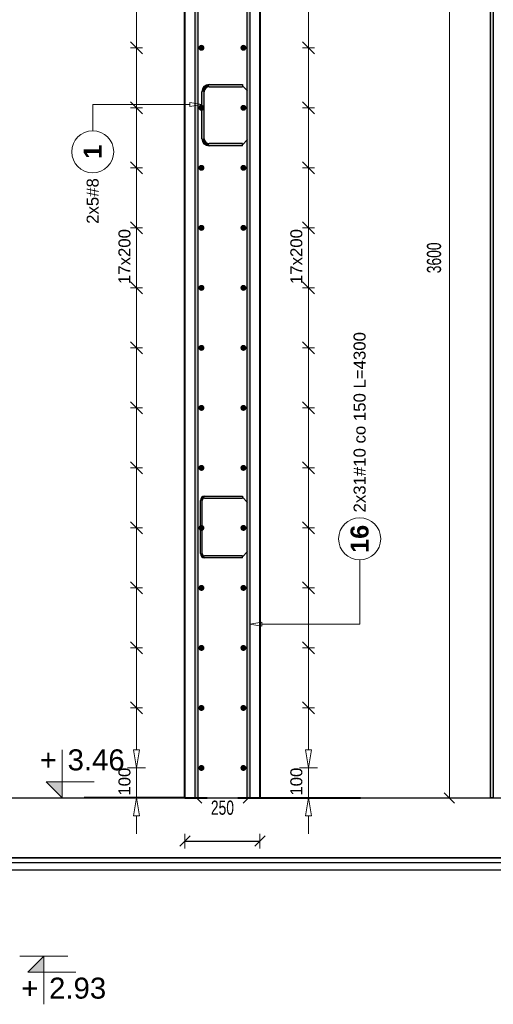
# Model space of a CAD drawing. Extents: x -1474 to 455485, y -101625 to 75879.
# Tile 14 of 40: x 350724 to 352302, y -88041 to -84759. Entities that reach past the tile are written whole.
import ezdxf
from ezdxf.enums import TextEntityAlignment as Align

# ---------------------------------------------------------------- set-up
doc = ezdxf.new("R2010")
doc.units = 0
doc.header["$LTSCALE"] = 10
doc.header["$MEASUREMENT"] = 0
doc.layers.add('P-Linia1', color=3, linetype='Continuous', lineweight=40)
doc.layers.add('P-Wymiar', color=254, linetype='Continuous', lineweight=9)
for name, color, linetype in [('RCAD_kształt pręta', 7, 'Continuous'), ('RCAD_opis kształtu pręta', 7, 'Continuous'), ('RCAD_opis rozkładu', 7, 'Continuous'), ('RCAD_pręt wyrzucony', 130, 'Continuous'), ('RCAD_pręty punktowe', 7, 'Continuous'), ('RCAD_symbole graficzne', 7, 'Continuous')]:
    doc.layers.add(name, color=color, linetype=linetype)
doc.styles.add('ROMANS', font='arial.ttf', dxfattribs={"width": 0.7})
doc.styles.add('style1', font='arial.ttf')
doc.styles.add('style3', font='arialbd.ttf')
doc.dimstyles.new('A25', dxfattribs={"dimscale": 27, "dimtxt": 1.75, "dimasz": 0.05, "dimexe": 0, "dimexo": 0, "dimgap": 1, "dimtad": 1, "dimdec": 4, "dimrnd": 1, "dimdsep": 46, "dimtxsty": 'ROMANS', "dimblk": '[[[[[[[[', "dimcen": 2, "dimdle": 2, "dimse1": 1, "dimse2": 1, "dimclrd": 256, "dimclrt": 1, "dimadec": 0, "dimazin": 0, "dimtfac": 1, "dimtdec": 4, "dimtix": 1, "dimtmove": 2, "dimatfit": 3, "dimldrblk": '[[[[[[[[', "dimfxl": 0, "dimtvp": 0.6, "dimtolj": 1, "dimlwd": -1, "dimarcsym": 0})

# ---------------------------------------------------------------- blocks, each defined once
blk = doc.blocks.new('[[[[[[[[')
at = {"layer": 'P-Wymiar'}
for p, q in [((-12.7, -12.7), (12.7, 12.7)), ((0, 0), (-4.6, 0)), ((0, 18), (0, -18))]:
    blk.add_line(p, q, dxfattribs=at)
blk = doc.blocks.new('*D160')
at = {"layer": 'Defpoints', "color": 0, "transparency": 16777216}
for p in [(351397.9, -83752.9), (352155.4, -83752.9), (351396.1, -87352.9)]:
    blk.add_point(p, dxfattribs=at)
at = {"layer": 'P-Wymiar', "transparency": 16777216}
blk.add_line((352155.4, -87351.6), (352155.4, -83754.3), dxfattribs=at)
at = {"layer": 'P-Wymiar', "transparency": 16777216, "xscale": 1.35, "yscale": 1.35, "zscale": 1.35}
for p, rotation in [((352155.4, -83752.9), 90), ((352155.4, -87352.9), 270)]:
    blk.add_blockref('[[[[[[[[', p, dxfattribs=dict(at, rotation=rotation))
at = {"layer": 'P-Wymiar', "color": 1, "transparency": 16777216, "insert": (352104.3, -85552.9), "char_height": 47.25, "attachment_point": 5, "rotation": 90, "style": 'ROMANS'}
blk.add_mtext('\\A1;3600', dxfattribs=at)
blk = doc.blocks.new('*D161')
at = {"transparency": 16777216}
blk.add_line((351275.5, -87496.7), (351522.8, -87496.7), dxfattribs=at)
at = {"layer": 'Defpoints', "color": 0, "transparency": 16777216}
for p in [(351274.2, -86999.9), (351524.2, -86999.9), (351524.2, -87496.7)]:
    blk.add_point(p, dxfattribs=at)
at = {"transparency": 16777216, "xscale": 1.35, "yscale": 1.35, "zscale": 1.35, "rotation": 180}
blk.add_blockref('[[[[[[[[', (351274.2, -87496.7), dxfattribs=at)
at = {"transparency": 16777216, "xscale": 1.35, "yscale": 1.35, "zscale": 1.35}
blk.add_blockref('[[[[[[[[', (351524.2, -87496.7), dxfattribs=at)
at = {"color": 1, "transparency": 16777216, "insert": (351399.2, -87385.5), "char_height": 47.25, "attachment_point": 5, "style": 'ROMANS', "bg_fill": 3, "box_fill_scale": 1.25, "bg_fill_color": 256, "bg_fill_true_color": 13158600, "bg_fill_transparency": 0}
blk.add_mtext('\\A1;250', dxfattribs=at)

msp = doc.modelspace()

# ---------------------------------------------------------------- hatches: boundary and pattern name
at = {"layer": 'RCAD_kształt pręta'}
h = msp.add_hatch(color=4, dxfattribs=at)
edge = h.paths.add_edge_path(flags=0)
edge.add_line((351354.74252, -84975.27809), (351354.74252, -84983.27809))
edge.add_arc((351354.74252, -84999.27809), 16, 90, 180)
edge.add_line((351338.74252, -84999.27809), (351330.74252, -84999.27809))
edge.add_arc((351354.74252, -84999.27809), 24, 450, 540, ccw=False)
for points in [[(351354.74252, -84983.27809), (351354.74252, -84975.27809), (351465.74252, -84975.27809), (351465.74252, -84983.27809)], [(351338.74252, -85155.75508), (351330.74252, -85155.75508), (351330.74252, -84999.27809), (351338.74252, -84999.27809)], [(351465.74252, -85171.75508), (351465.74252, -85179.75508), (351354.74252, -85179.75508), (351354.74252, -85171.75508)], [(351331.74252, -86538.62241), (351325.74252, -86538.62241), (351325.74252, -86361.14543), (351331.74252, -86361.14543)], [(351339.24252, -86353.64543), (351339.24252, -86347.64543), (351465.74252, -86347.64543), (351465.74252, -86353.64543)], [(351465.74252, -86546.12241), (351465.74252, -86552.12241), (351339.24252, -86552.12241), (351339.24252, -86546.12241)]]:
    msp.add_hatch(color=4, dxfattribs=at).paths.add_polyline_path(points, flags=0)
h = msp.add_hatch(color=4, dxfattribs=at)
edge = h.paths.add_edge_path(flags=0)
edge.add_line((351330.74252, -85155.75508), (351338.74252, -85155.75508))
edge.add_arc((351354.74252, -85155.75508), 16, -180, -90)
edge.add_line((351354.74252, -85171.75508), (351354.74252, -85179.75508))
edge.add_arc((351354.74252, -85155.75508), 24, 540, 630, ccw=False)
h = msp.add_hatch(color=4, dxfattribs=at)
edge = h.paths.add_edge_path(flags=0)
edge.add_line((351339.24252, -86347.64543), (351339.24252, -86353.64543))
edge.add_arc((351339.24252, -86361.14543), 7.5, 90, 180)
edge.add_line((351331.74252, -86361.14543), (351325.74252, -86361.14543))
edge.add_arc((351339.24252, -86361.14543), 13.5, 450, 540, ccw=False)
h = msp.add_hatch(color=4, dxfattribs=at)
edge = h.paths.add_edge_path(flags=0)
edge.add_line((351325.74252, -86538.62241), (351331.74252, -86538.62241))
edge.add_arc((351339.24252, -86538.62241), 7.5, -180, -90)
edge.add_line((351339.24252, -86546.12241), (351339.24252, -86552.12241))
edge.add_arc((351339.24252, -86538.62241), 13.5, 540, 630, ccw=False)
at = {"layer": 'RCAD_pręt wyrzucony'}
msp.add_hatch(color=4, dxfattribs=at).paths.add_polyline_path([(352291.55637, -83050.27354), (352301.55637, -83050.27354), (352301.55637, -87352.93326), (352291.55637, -87352.93326)], flags=0)
at = {"layer": 'RCAD_pręty punktowe'}
h = msp.add_hatch(color=1, dxfattribs=at)
edge = h.paths.add_edge_path(flags=0)
edge.add_arc((351329.25813, -84852.93326), 10, 0, 360, ccw=False)
h = msp.add_hatch(color=1, dxfattribs=at)
edge = h.paths.add_edge_path(flags=0)
edge.add_arc((351469.05903, -84852.93326), 10, 0, 360, ccw=False)
h = msp.add_hatch(color=1, dxfattribs=at)
edge = h.paths.add_edge_path(flags=0)
edge.add_arc((351329.25813, -85052.93326), 10, 0, 360, ccw=False)
h = msp.add_hatch(color=1, dxfattribs=at)
edge = h.paths.add_edge_path(flags=0)
edge.add_arc((351469.05903, -85052.93326), 10, 0, 360, ccw=False)
h = msp.add_hatch(color=1, dxfattribs=at)
edge = h.paths.add_edge_path(flags=0)
edge.add_arc((351329.25813, -85252.93326), 10, 0, 360, ccw=False)
h = msp.add_hatch(color=1, dxfattribs=at)
edge = h.paths.add_edge_path(flags=0)
edge.add_arc((351469.05903, -85252.93326), 10, 0, 360, ccw=False)
h = msp.add_hatch(color=1, dxfattribs=at)
edge = h.paths.add_edge_path(flags=0)
edge.add_arc((351329.25813, -85452.93326), 10, 0, 360, ccw=False)
h = msp.add_hatch(color=1, dxfattribs=at)
edge = h.paths.add_edge_path(flags=0)
edge.add_arc((351469.05903, -85452.93326), 10, 0, 360, ccw=False)
h = msp.add_hatch(color=1, dxfattribs=at)
edge = h.paths.add_edge_path(flags=0)
edge.add_arc((351329.25813, -85652.93326), 10, 0, 360, ccw=False)
h = msp.add_hatch(color=1, dxfattribs=at)
edge = h.paths.add_edge_path(flags=0)
edge.add_arc((351469.05903, -85652.93326), 10, 0, 360, ccw=False)
h = msp.add_hatch(color=1, dxfattribs=at)
edge = h.paths.add_edge_path(flags=0)
edge.add_arc((351329.25813, -85852.93326), 10, 0, 360, ccw=False)
h = msp.add_hatch(color=1, dxfattribs=at)
edge = h.paths.add_edge_path(flags=0)
edge.add_arc((351469.05903, -85852.93326), 10, 0, 360, ccw=False)
h = msp.add_hatch(color=1, dxfattribs=at)
edge = h.paths.add_edge_path(flags=0)
edge.add_arc((351329.25813, -86052.93326), 10, 0, 360, ccw=False)
h = msp.add_hatch(color=1, dxfattribs=at)
edge = h.paths.add_edge_path(flags=0)
edge.add_arc((351469.05903, -86052.93326), 10, 0, 360, ccw=False)
h = msp.add_hatch(color=1, dxfattribs=at)
edge = h.paths.add_edge_path(flags=0)
edge.add_arc((351329.25813, -86252.93326), 10, 0, 360, ccw=False)
h = msp.add_hatch(color=1, dxfattribs=at)
edge = h.paths.add_edge_path(flags=0)
edge.add_arc((351469.05903, -86252.93326), 10, 0, 360, ccw=False)
h = msp.add_hatch(color=1, dxfattribs=at)
edge = h.paths.add_edge_path(flags=0)
edge.add_arc((351329.25813, -86452.93326), 10, 0, 360, ccw=False)
h = msp.add_hatch(color=1, dxfattribs=at)
edge = h.paths.add_edge_path(flags=0)
edge.add_arc((351469.05903, -86452.93326), 10, 0, 360, ccw=False)
h = msp.add_hatch(color=1, dxfattribs=at)
edge = h.paths.add_edge_path(flags=0)
edge.add_arc((351329.25813, -86652.93326), 10, 0, 360, ccw=False)
h = msp.add_hatch(color=1, dxfattribs=at)
edge = h.paths.add_edge_path(flags=0)
edge.add_arc((351469.05903, -86652.93326), 10, 0, 360, ccw=False)
h = msp.add_hatch(color=1, dxfattribs=at)
edge = h.paths.add_edge_path(flags=0)
edge.add_arc((351329.25813, -86852.93326), 10, 0, 360, ccw=False)
h = msp.add_hatch(color=1, dxfattribs=at)
edge = h.paths.add_edge_path(flags=0)
edge.add_arc((351469.05903, -86852.93326), 10, 0, 360, ccw=False)
at = {"layer": 'RCAD_symbole graficzne'}
for points in [[(350812.24648, -87299.59993), (350865.57982, -87352.93326), (350865.57982, -87299.59993)], [(350750.5107, -87933.85834), (350803.84403, -87880.52501), (350803.84403, -87933.85834)]]:
    msp.add_hatch(color=1, dxfattribs=at).paths.add_polyline_path(points, flags=0)

# ---------------------------------------------------------------- linework, layer by layer
at = {"layer": 'Defpoints', "color": 21}
for p in [(232413.86384, -87352.93326), (320503.41994, -87352.93326), (243115.86313, -87551.60185), (331205.41923, -87551.60185), (236236.98521, -87551.60185), (324326.5413, -87551.60185), (294834.79637, -87551.60185), (382924.35247, -87551.60185), (287955.91844, -87551.60185), (376045.47454, -87551.60185), (249492.00924, -87551.60185), (337581.56534, -87551.60185), (242613.13132, -87551.60185), (330702.68742, -87551.60185), (301210.94248, -87551.60185), (389300.49858, -87551.60185), (294332.06456, -87551.60185), (382421.62065, -87551.60185), (280996.13554, -87551.60185), (369085.69163, -87551.60185), (274117.25761, -87551.60185), (362206.81371, -87551.60185), (332715.06877, -87551.60185), (420804.62487, -87551.60185), (325836.19085, -87551.60185), (413925.74694, -87551.60185), (287372.28165, -87551.60185), (375461.83775, -87551.60185), (280493.40372, -87551.60185), (368582.95982, -87551.60185), (339091.21489, -87551.60185), (427180.77098, -87551.60185), (332212.33696, -87551.60185), (420301.89306, -87551.60185), (232413.86384, -87551.93326), (320503.41994, -87551.93326), (225534.98592, -87551.93326), (313624.54202, -87551.93326), (284132.79708, -87551.93326), (372222.35318, -87551.93326), (277253.91915, -87551.93326), (365343.47525, -87551.93326), (238790.00996, -87551.93326), (326879.56605, -87551.93326), (231911.13203, -87551.93326), (320000.68813, -87551.93326), (290508.94319, -87551.93326), (378598.49929, -87551.93326), (283630.06527, -87551.93326), (371719.62137, -87551.93326), (270294.13625, -87551.93326), (358383.69234, -87551.93326), (263415.25832, -87551.93326), (351504.81442, -87551.93326), (322013.06948, -87551.93326), (410102.62558, -87551.93326), (315134.19156, -87551.93326), (403223.74766, -87551.93326), (276670.28236, -87551.93326), (364759.83846, -87551.93326), (269791.40444, -87551.93326), (357880.96053, -87551.93326), (328389.2156, -87551.93326), (416478.7717, -87551.93326), (321510.33767, -87551.93326), (409599.89377, -87551.93326), (243115.86313, -87567.60185), (331205.41923, -87567.60185), (236236.98521, -87567.60185), (324326.5413, -87567.60185), (294834.79637, -87567.60185), (382924.35247, -87567.60185), (287955.91844, -87567.60185), (376045.47454, -87567.60185), (249492.00924, -87567.60185), (337581.56534, -87567.60185), (242613.13132, -87567.60185), (330702.68742, -87567.60185), (301210.94248, -87567.60185), (389300.49858, -87567.60185), (294332.06456, -87567.60185), (382421.62065, -87567.60185), (280996.13554, -87567.60185), (369085.69163, -87567.60185), (274117.25761, -87567.60185), (362206.81371, -87567.60185), (332715.06877, -87567.60185), (420804.62487, -87567.60185), (325836.19085, -87567.60185), (413925.74694, -87567.60185), (287372.28165, -87567.60185), (375461.83775, -87567.60185), (280493.40372, -87567.60185), (368582.95982, -87567.60185), (339091.21489, -87567.60185), (427180.77098, -87567.60185), (332212.33696, -87567.60185), (420301.89306, -87567.60185), (232413.86384, -87567.93326), (320503.41994, -87567.93326), (225534.98592, -87567.93326), (313624.54202, -87567.93326), (284132.79708, -87567.93326), (372222.35318, -87567.93326), (277253.91915, -87567.93326), (365343.47525, -87567.93326), (238790.00996, -87567.93326), (326879.56605, -87567.93326), (231911.13203, -87567.93326), (320000.68813, -87567.93326), (290508.94319, -87567.93326), (378598.49929, -87567.93326), (283630.06527, -87567.93326), (371719.62137, -87567.93326), (270294.13625, -87567.93326), (358383.69234, -87567.93326), (263415.25832, -87567.93326), (351504.81442, -87567.93326), (322013.06948, -87567.93326), (410102.62558, -87567.93326), (315134.19156, -87567.93326), (403223.74766, -87567.93326), (276670.28236, -87567.93326), (364759.83846, -87567.93326), (269791.40444, -87567.93326), (357880.96053, -87567.93326), (328389.2156, -87567.93326), (416478.7717, -87567.93326), (321510.33767, -87567.93326), (409599.89377, -87567.93326), (243115.86313, -87592.60185), (331205.41923, -87592.60185), (236236.98521, -87592.60185), (324326.5413, -87592.60185), (294834.79637, -87592.60185), (382924.35247, -87592.60185), (287955.91844, -87592.60185), (376045.47454, -87592.60185), (249492.00924, -87592.60185), (337581.56534, -87592.60185), (242613.13132, -87592.60185), (330702.68742, -87592.60185), (301210.94248, -87592.60185), (389300.49858, -87592.60185), (294332.06456, -87592.60185), (382421.62065, -87592.60185), (280996.13554, -87592.60185), (369085.69163, -87592.60185), (274117.25761, -87592.60185), (362206.81371, -87592.60185), (332715.06877, -87592.60185), (420804.62487, -87592.60185), (325836.19085, -87592.60185), (413925.74694, -87592.60185), (287372.28165, -87592.60185), (375461.83775, -87592.60185), (280493.40372, -87592.60185), (368582.95982, -87592.60185), (339091.21489, -87592.60185), (427180.77098, -87592.60185), (332212.33696, -87592.60185), (420301.89306, -87592.60185), (232413.86384, -87592.93326), (320503.41994, -87592.93326), (225534.98592, -87592.93326), (313624.54202, -87592.93326), (284132.79708, -87592.93326), (372222.35318, -87592.93326), (277253.91915, -87592.93326), (365343.47525, -87592.93326), (238790.00996, -87592.93326), (326879.56605, -87592.93326), (231911.13203, -87592.93326), (320000.68813, -87592.93326), (290508.94319, -87592.93326), (378598.49929, -87592.93326), (283630.06527, -87592.93326), (371719.62137, -87592.93326), (270294.13625, -87592.93326), (358383.69234, -87592.93326), (263415.25832, -87592.93326), (351504.81442, -87592.93326), (322013.06948, -87592.93326), (410102.62558, -87592.93326), (315134.19156, -87592.93326), (403223.74766, -87592.93326), (276670.28236, -87592.93326), (364759.83846, -87592.93326), (269791.40444, -87592.93326), (357880.96053, -87592.93326), (328389.2156, -87592.93326), (416478.7717, -87592.93326), (321510.33767, -87592.93326), (409599.89377, -87592.93326)]:
    msp.add_xline(p, (1, 0), dxfattribs=at)
at = {"layer": 'P-Linia1'}
for p, q in [((351274.15858, -87352.93326), (351274.15858, -83752.93326)), ((351524.15858, -83752.93326), (351524.15858, -87352.93326))]:
    msp.add_line(p, q, dxfattribs=at)
for points in [[(351274.15858, -87352.93326), (350939.0377, -87352.93326)], [(351274.15858, -87352.93326), (351524.15858, -87352.93326)], [(351524.15858, -87352.93326), (351859.27947, -87352.93326)]]:
    msp.add_lwpolyline(points, dxfattribs=at)
at = {"layer": 'RCAD_kształt pręta', "color": 4}
for p, q in [((351354.74252, -84975.27809), (351465.74252, -84975.27809)), ((351354.74252, -84983.27809), (351465.74252, -84983.27809)), ((351465.74252, -84975.27809), (351465.74252, -84983.27809)), ((351330.74252, -85155.75508), (351330.74252, -84999.27809)), ((351338.74252, -85155.75508), (351338.74252, -84999.27809)), ((351465.74252, -85171.75508), (351354.74252, -85171.75508)), ((351465.74252, -85179.75508), (351354.74252, -85179.75508)), ((351465.74252, -85179.75508), (351465.74252, -85171.75508)), ((351325.74252, -86538.62241), (351325.74252, -86361.14543)), ((351331.74252, -86538.62241), (351331.74252, -86361.14543)), ((351339.24252, -86347.64543), (351465.74252, -86347.64543)), ((351339.24252, -86353.64543), (351465.74252, -86353.64543)), ((351465.74252, -86347.64543), (351465.74252, -86353.64543)), ((351465.74252, -86546.12241), (351339.24252, -86546.12241)), ((351465.74252, -86552.12241), (351339.24252, -86552.12241)), ((351465.74252, -86552.12241), (351465.74252, -86546.12241))]:
    msp.add_line(p, q, dxfattribs=at)
at = {"layer": 'RCAD_kształt pręta', "color": 2, "lineweight": 5}
for p, q in [((351465.74252, -84979.27809), (351483.24252, -84996.77809)), ((351465.74252, -85175.75508), (351483.24252, -85158.25508)), ((351465.74252, -86350.64543), (351483.24252, -86368.14543)), ((351465.74252, -86549.12241), (351483.24252, -86531.62241))]:
    msp.add_line(p, q, dxfattribs=at)
at = {"layer": 'RCAD_kształt pręta', "color": 4}
for centre, radius, start, end in [((351354.74252, -84999.27809), 24, 90, 180), ((351354.74252, -84999.27809), 16, 90, 180), ((351354.74252, -85155.75508), 24, 180, 270), ((351354.74252, -85155.75508), 16, 180, 270), ((351339.24252, -86361.14543), 13.5, 90, 180), ((351339.24252, -86361.14543), 7.5, 90, 180), ((351339.24252, -86538.62241), 13.5, 180, 270), ((351339.24252, -86538.62241), 7.5, 180, 270)]:
    msp.add_arc(centre, radius, start, end, dxfattribs=at)
at = {"layer": 'RCAD_opis kształtu pręta', "color": 8, "lineweight": 0}
for p, q in [((350967.10302, -85042.18187), (351290.74252, -85042.18187)), ((350967.10302, -85042.18187), (350967.10302, -85129.4199)), ((351290.74252, -85035.5152), (351330.74252, -85042.18187)), ((351290.74252, -85035.5152), (351290.74252, -85048.84854)), ((351330.74252, -85042.18187), (351290.74252, -85048.84854)), ((351856.42006, -86774.04944), (351856.42006, -86559.30508)), ((351490.58468, -86774.04944), (351530.58468, -86767.38278)), ((351530.58468, -86780.71611), (351490.58468, -86774.04944)), ((351530.58468, -86780.71611), (351530.58468, -86767.38278)), ((351856.42006, -86774.04944), (351530.58468, -86774.04944))]:
    msp.add_line(p, q, dxfattribs=at)
for centre in [(350967.10302, -85199.4199), (351856.42006, -86489.30508)]:
    msp.add_circle(centre, 70, dxfattribs=at)
at = {"layer": 'RCAD_opis rozkładu', "color": 8, "lineweight": 0}
for p, q in [((351112.8365, -84852.93326), (351112.8365, -84652.93326)), ((351685.48067, -84852.93326), (351685.48067, -84652.93326)), ((351132.8365, -84872.93326), (351092.8365, -84832.93326)), ((351092.8365, -84852.93326), (351132.8365, -84852.93326)), ((351112.8365, -85052.93326), (351112.8365, -84852.93326)), ((351705.48067, -84872.93326), (351665.48067, -84832.93326)), ((351705.48067, -84852.93326), (351665.48067, -84852.93326)), ((351685.48067, -85052.93326), (351685.48067, -84852.93326)), ((351132.8365, -85072.93326), (351092.8365, -85032.93326)), ((351705.48067, -85072.93326), (351665.48067, -85032.93326)), ((351092.8365, -85052.93326), (351132.8365, -85052.93326)), ((351112.8365, -85252.93326), (351112.8365, -85052.93326)), ((351705.48067, -85052.93326), (351665.48067, -85052.93326)), ((351685.48067, -85252.93326), (351685.48067, -85052.93326)), ((351132.8365, -85272.93326), (351092.8365, -85232.93326)), ((351705.48067, -85272.93326), (351665.48067, -85232.93326)), ((351092.8365, -85252.93326), (351132.8365, -85252.93326)), ((351112.8365, -85452.93326), (351112.8365, -85252.93326)), ((351705.48067, -85252.93326), (351665.48067, -85252.93326)), ((351685.48067, -85452.93326), (351685.48067, -85252.93326)), ((351132.8365, -85472.93326), (351092.8365, -85432.93326)), ((351705.48067, -85472.93326), (351665.48067, -85432.93326)), ((351092.8365, -85452.93326), (351132.8365, -85452.93326)), ((351112.8365, -85552.93326), (351112.8365, -85452.93326)), ((351705.48067, -85452.93326), (351665.48067, -85452.93326)), ((351685.48067, -85552.93326), (351685.48067, -85452.93326)), ((351112.8365, -85552.93326), (351112.8365, -85652.93326)), ((351685.48067, -85552.93326), (351685.48067, -85652.93326)), ((351092.8365, -85632.93326), (351132.8365, -85672.93326)), ((351665.48067, -85632.93326), (351705.48067, -85672.93326)), ((351092.8365, -85652.93326), (351132.8365, -85652.93326)), ((351112.8365, -85652.93326), (351112.8365, -85852.93326)), ((351705.48067, -85652.93326), (351665.48067, -85652.93326)), ((351685.48067, -85652.93326), (351685.48067, -85852.93326)), ((351092.8365, -85832.93326), (351132.8365, -85872.93326)), ((351665.48067, -85832.93326), (351705.48067, -85872.93326)), ((351092.8365, -85852.93326), (351132.8365, -85852.93326)), ((351112.8365, -85852.93326), (351112.8365, -86052.93326)), ((351705.48067, -85852.93326), (351665.48067, -85852.93326)), ((351685.48067, -85852.93326), (351685.48067, -86052.93326)), ((351092.8365, -86032.93326), (351132.8365, -86072.93326)), ((351665.48067, -86032.93326), (351705.48067, -86072.93326)), ((351092.8365, -86052.93326), (351132.8365, -86052.93326)), ((351112.8365, -86052.93326), (351112.8365, -86252.93326)), ((351705.48067, -86052.93326), (351665.48067, -86052.93326)), ((351685.48067, -86052.93326), (351685.48067, -86252.93326)), ((351092.8365, -86232.93326), (351132.8365, -86272.93326)), ((351092.8365, -86252.93326), (351132.8365, -86252.93326)), ((351112.8365, -86252.93326), (351112.8365, -86452.93326)), ((351665.48067, -86232.93326), (351705.48067, -86272.93326)), ((351705.48067, -86252.93326), (351665.48067, -86252.93326)), ((351685.48067, -86252.93326), (351685.48067, -86452.93326)), ((351092.8365, -86432.93326), (351132.8365, -86472.93326)), ((351092.8365, -86452.93326), (351132.8365, -86452.93326)), ((351112.8365, -86452.93326), (351112.8365, -86652.93326)), ((351665.48067, -86432.93326), (351705.48067, -86472.93326)), ((351705.48067, -86452.93326), (351665.48067, -86452.93326)), ((351685.48067, -86452.93326), (351685.48067, -86652.93326)), ((351092.8365, -86632.93326), (351132.8365, -86672.93326)), ((351092.8365, -86652.93326), (351132.8365, -86652.93326)), ((351112.8365, -86652.93326), (351112.8365, -86852.93326)), ((351665.48067, -86632.93326), (351705.48067, -86672.93326)), ((351705.48067, -86652.93326), (351665.48067, -86652.93326)), ((351685.48067, -86652.93326), (351685.48067, -86852.93326)), ((351092.8365, -86832.93326), (351132.8365, -86872.93326)), ((351092.8365, -86852.93326), (351132.8365, -86852.93326)), ((351112.8365, -86852.93326), (351112.8365, -87052.93326)), ((351665.48067, -86832.93326), (351705.48067, -86872.93326)), ((351705.48067, -86852.93326), (351665.48067, -86852.93326)), ((351685.48067, -86852.93326), (351685.48067, -87052.93326)), ((351092.8365, -87032.93326), (351132.8365, -87072.93326)), ((351092.8365, -87052.93326), (351132.8365, -87052.93326)), ((351112.8365, -87052.93326), (351112.8365, -87192.93326)), ((351665.48067, -87032.93326), (351705.48067, -87072.93326)), ((351705.48067, -87052.93326), (351665.48067, -87052.93326)), ((351685.48067, -87052.93326), (351685.48067, -87192.93326)), ((351112.8365, -87252.93326), (351102.8365, -87192.93326)), ((351122.8365, -87192.93326), (351102.8365, -87192.93326)), ((351122.8365, -87192.93326), (351112.8365, -87252.93326)), ((351685.48067, -87252.93326), (351675.48067, -87192.93326)), ((351695.48067, -87192.93326), (351675.48067, -87192.93326)), ((351695.48067, -87192.93326), (351685.48067, -87252.93326)), ((351082.8365, -87252.93326), (351142.8365, -87252.93326)), ((351112.8365, -87252.93326), (351112.8365, -87352.93326)), ((351715.48067, -87252.93326), (351655.48067, -87252.93326)), ((351685.48067, -87252.93326), (351685.48067, -87352.93326)), ((351142.8365, -87352.93326), (351082.8365, -87352.93326)), ((351102.8365, -87412.93326), (351112.8365, -87352.93326)), ((351112.8365, -87352.93326), (351122.8365, -87412.93326)), ((351715.48067, -87352.93326), (351655.48067, -87352.93326)), ((351675.48067, -87412.93326), (351685.48067, -87352.93326)), ((351685.48067, -87352.93326), (351695.48067, -87412.93326)), ((351102.8365, -87412.93326), (351122.8365, -87412.93326)), ((351112.8365, -87472.93326), (351112.8365, -87412.93326)), ((351675.48067, -87412.93326), (351695.48067, -87412.93326)), ((351685.48067, -87472.93326), (351685.48067, -87412.93326))]:
    msp.add_line(p, q, dxfattribs=at)
at = {"layer": 'RCAD_pręt wyrzucony', "color": 4}
for p, q in [((352291.55637, -83050.27354), (352291.55637, -87352.93326)), ((352301.55637, -83050.27354), (352301.55637, -87352.93326)), ((352301.55637, -87352.93326), (352291.55637, -87352.93326))]:
    msp.add_line(p, q, dxfattribs=at)
at = {"layer": 'RCAD_symbole graficzne', "color": 1, "lineweight": 0}
for p, q in [((350865.57982, -87352.93326), (350865.57982, -87192.93326)), ((350972.24648, -87299.59993), (350812.24648, -87299.59993)), ((350812.24648, -87299.59993), (350865.57982, -87352.93326)), ((350945.57982, -87352.93326), (350785.57982, -87352.93326)), ((350883.84403, -87880.52501), (350723.84403, -87880.52501)), ((350750.5107, -87933.85834), (350803.84403, -87880.52501)), ((350803.84403, -87880.52501), (350803.84403, -88040.52501)), ((350910.5107, -87933.85834), (350750.5107, -87933.85834))]:
    msp.add_line(p, q, dxfattribs=at)

# ---------------------------------------------------------------- texts
at = {"layer": 'RCAD_opis kształtu pręta', "color": 1, "attachment_point": 5, "rotation": 90}
for s, insert, char_height, style in [('1', (350967.10302, -85199.4199), 60, 'style3'), ('2x5#8  ', (350967.10302, -85363.49903), 40, 'style1'), ('2x31#10 co 150 L=4300', (351856.42006, -86100.83304), 40, 'style1'), ('16', (351856.42006, -86489.30508), 60, 'style3')]:
    msp.add_mtext(s, dxfattribs=dict(at, insert=insert, char_height=char_height, style=style))
at = {"layer": 'RCAD_opis rozkładu', "color": 2, "char_height": 40, "attachment_point": 7, "rotation": 90, "style": 'style1'}
for s, insert in [('17x200', (351093.25942, -85640.21839)), ('17x200', (351665.90359, -85640.21839)), ('100', (351093.25942, -87345.17065)), ('100', (351665.90359, -87345.17065))]:
    msp.add_mtext(s, dxfattribs=dict(at, insert=insert))
at = {"layer": 'RCAD_symbole graficzne', "color": 2, "style": 'style1'}
msp.add_text('+', height=70, dxfattribs=at).set_placement((350847.80204, -87281.82215), align=Align.BOTTOM_RIGHT)
msp.add_text('3.46 ', height=70, dxfattribs=at).set_placement((350883.35759, -87281.82215), align=Align.BOTTOM_LEFT)
msp.add_text('+', height=70, dxfattribs=at).set_placement((350786.06625, -87951.63612), align=Align.TOP_RIGHT)
msp.add_text('2.93 ', height=70, dxfattribs=at).set_placement((350821.62181, -87951.63612), align=Align.TOP_LEFT)

# ---------------------------------------------------------------- dimensions: what is measured, and where the dimension line sits
at = {"layer": 'P-Wymiar'}
dim = msp.add_linear_dim(base=(352155.44862, -83752.93326), p1=(351396.05291, -87352.93326), p2=(351397.87198, -83752.93326), angle=90, dimstyle='A25', dxfattribs=at)
dim.commit()
dim.dimension.update_dxf_attribs({"geometry": '*D160', "text_midpoint": (352104.30793, -85552.93326)})

# ---------------------------------------------------------------- next in the draw order: dimensions: what is measured, and where the dimension line sits
dim = msp.add_linear_dim(base=(351524.15858, -87496.65216), p1=(351274.15858, -86999.85721), p2=(351524.15858, -86999.85721), dimstyle='A25', override={"dimfxl": 160, "dimfxlon": 1, "dimtfill": 1})
dim.commit()
dim.dimension.update_dxf_attribs({"geometry": '*D161', "text_midpoint": (351399.15858, -87385.52759), "dimtype": 160})

# ---------------------------------------------------------------- next in the draw order: hatches: boundary and pattern name
at = {"layer": 'RCAD_kształt pręta'}
for points in [[(351307.73248, -83050.27354), (351317.73248, -83050.27354), (351317.73248, -87352.93326), (351307.73248, -87352.93326)], [(351480.58468, -83050.27354), (351490.58468, -83050.27354), (351490.58468, -87352.93326), (351480.58468, -87352.93326)]]:
    msp.add_hatch(color=4, dxfattribs=at).paths.add_polyline_path(points, flags=0)
at = {"layer": 'RCAD_pręty punktowe'}
h = msp.add_hatch(color=1, dxfattribs=at)
edge = h.paths.add_edge_path(flags=0)
edge.add_arc((351329.25813, -87052.93326), 10, 0, 360, ccw=False)
h = msp.add_hatch(color=1, dxfattribs=at)
edge = h.paths.add_edge_path(flags=0)
edge.add_arc((351469.05903, -87052.93326), 10, 0, 360, ccw=False)
h = msp.add_hatch(color=1, dxfattribs=at)
edge = h.paths.add_edge_path(flags=0)
edge.add_arc((351329.25813, -87252.93326), 10, 0, 360, ccw=False)
h = msp.add_hatch(color=1, dxfattribs=at)
edge = h.paths.add_edge_path(flags=0)
edge.add_arc((351469.05903, -87252.93326), 10, 0, 360, ccw=False)

# ---------------------------------------------------------------- next in the draw order: linework, layer by layer
at = {"layer": 'Defpoints', "color": 21}
for p in [(243115.86313, -87352.60185), (331205.41923, -87352.60185), (236236.98521, -87352.60185), (324326.5413, -87352.60185), (294834.79637, -87352.60185), (382924.35247, -87352.60185), (287955.91844, -87352.60185), (376045.47454, -87352.60185), (249492.00924, -87352.60185), (337581.56534, -87352.60185), (242613.13132, -87352.60185), (330702.68742, -87352.60185), (301210.94248, -87352.60185), (389300.49858, -87352.60185), (294332.06456, -87352.60185), (382421.62065, -87352.60185), (280996.13554, -87352.60185), (369085.69163, -87352.60185), (274117.25761, -87352.60185), (362206.81371, -87352.60185), (332715.06877, -87352.60185), (420804.62487, -87352.60185), (325836.19085, -87352.60185), (413925.74694, -87352.60185), (287372.28165, -87352.60185), (375461.83775, -87352.60185), (280493.40372, -87352.60185), (368582.95982, -87352.60185), (339091.21489, -87352.60185), (427180.77098, -87352.60185), (332212.33696, -87352.60185), (420301.89306, -87352.60185), (225534.98592, -87352.93326), (313624.54202, -87352.93326), (284132.79708, -87352.93326), (372222.35318, -87352.93326), (277253.91915, -87352.93326), (365343.47525, -87352.93326), (238790.00996, -87352.93326), (326879.56605, -87352.93326), (231911.13203, -87352.93326), (320000.68813, -87352.93326), (290508.94319, -87352.93326), (378598.49929, -87352.93326), (283630.06527, -87352.93326), (371719.62137, -87352.93326), (270294.13625, -87352.93326), (358383.69234, -87352.93326), (263415.25832, -87352.93326), (351504.81442, -87352.93326), (322013.06948, -87352.93326), (410102.62558, -87352.93326), (315134.19156, -87352.93326), (403223.74766, -87352.93326), (276670.28236, -87352.93326), (364759.83846, -87352.93326), (269791.40444, -87352.93326), (357880.96053, -87352.93326), (328389.2156, -87352.93326), (416478.7717, -87352.93326), (321510.33767, -87352.93326), (409599.89377, -87352.93326)]:
    msp.add_xline(p, (1, 0), dxfattribs=at)
at = {"layer": 'RCAD_kształt pręta', "color": 4}
for p, q in [((351307.73248, -83050.27354), (351307.73248, -87352.93326)), ((351317.73248, -83050.27354), (351317.73248, -87352.93326)), ((351480.58468, -83050.27354), (351480.58468, -87352.93326)), ((351490.58468, -83050.27354), (351490.58468, -87352.93326)), ((351317.73248, -87352.93326), (351307.73248, -87352.93326)), ((351490.58468, -87352.93326), (351480.58468, -87352.93326))]:
    msp.add_line(p, q, dxfattribs=at)
at = {"layer": 'RCAD_kształt pręta', "color": 2, "lineweight": 5}
for p, q in [((351312.73248, -87352.93326), (351330.23248, -87370.43326)), ((351485.58468, -87352.93326), (351468.08468, -87370.43326))]:
    msp.add_line(p, q, dxfattribs=at)

doc.saveas('drawing.dxf')
